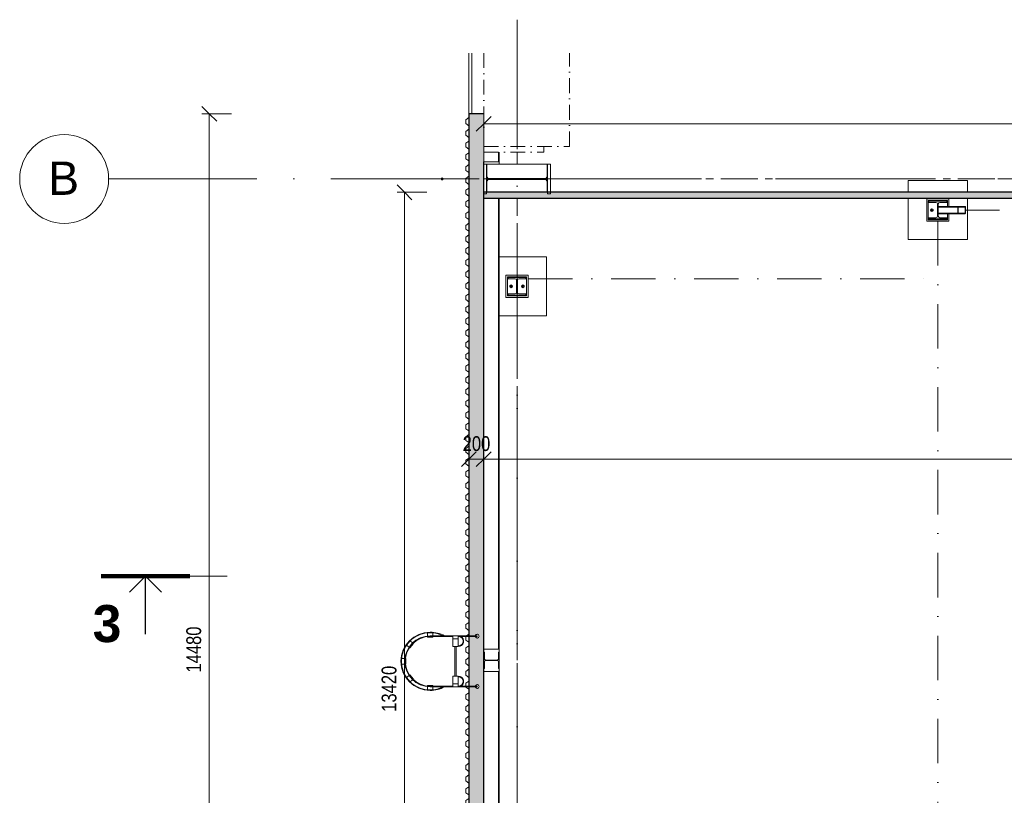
# Model space of a CAD drawing. Header units: millimetres. Extents: x -2033 to 156832, y -23587 to 25008.
# Tile 2 of 71: x -2033 to 11257, y 12426 to 22901. Entities that reach past the tile are written whole.
import ezdxf

# ---------------------------------------------------------------- set-up
doc = ezdxf.new("R2010")
doc.units = ezdxf.units.MM
for name, pattern in [('A_CARA_13_Čerchovaná', [360, 200, -80, 0, -80]), ('IMPORT-B_CARA_14', [1120, 600, -260, 0, -260]), ('IMPORT-HP_01_CER_B', [800, 500, -100, 100, -100]), ('Čerchovaná 20mm', [3000, 2000, -500, 0, -500]), ('Čerchovaná řez', [1100, 700, -200, 0, -200])]:
    doc.linetypes.add(name, pattern=pattern)
for name, color, linetype, lineweight in [('CA_DVERE', 7, 'Continuous', 13), ('CA_DVERE25', 7, 'Continuous', 9), ('CA_IMPORTY18', 8, 'Continuous', 9), ('CA_KOTY', 3, 'Continuous', 9), ('CA_KOTY-100', 3, 'Continuous', 9), ('CA_OSY', 5, 'Continuous', 9), ('CA_PODLAHA25', 7, 'Continuous', 13), ('CA_POHHRA18', 9, 'Continuous', 9), ('CA_POHHRA25', 7, 'Continuous', 13), ('CA_REZY', 1, 'Continuous', 25), ('CA_REZYZNACKY', 1, 'Continuous', 9), ('CA_SRAFY', 9, 'Continuous', 25), ('CA_TEXT35', 62, 'Continuous', 9), ('CA_ZARIZPRED', 8, 'Continuous', 13)]:
    doc.layers.add(name, color=color, linetype=linetype, lineweight=lineweight)
doc.styles.add('Arial', font='arial.ttf', dxfattribs={"height": 10})
doc.styles.add('Arial_2', font='arial.ttf', dxfattribs={"height": 450})
doc.styles.add('Arial_3', font='arial.ttf', dxfattribs={"width": 0.8, "height": 200})
doc.styles.add('Arial_B', font='arialbd.ttf', dxfattribs={"height": 500})
doc.dimstyles.new('HP_Přímá_-_2_mm_Ariel_1-100_1', dxfattribs={"dimscale": 304.8, "dimtxt": 204.05188, "dimasz": 0.656168, "dimexe": 0.328084, "dimexo": 0.0625, "dimgap": 0.164042, "dimtad": 1, "dimdec": 0, "dimzin": 0, "dimdsep": 46, "dimtxsty": 'Arial_3', "dimblk1": 'OBLIQUE', "dimblk2": 'OBLIQUE', "dimsah": 1, "dimcen": 0.09, "dimazin": 0, "dimtfac": 1, "dimtdec": 4, "dimtix": 1, "dimtmove": 0, "dimatfit": 3, "dimfxl": 0.984252, "dimfxlon": 1, "dimtvp": 1, "dimtolj": 1, "dimtzin": 0, "dimarcsym": 2})

# ---------------------------------------------------------------- blocks, each defined once
blk = doc.blocks.new('Doors_Industrial_Efaflex_High-speed-spiral-door-SST-S-Classic-238R14_A12rfa - Installation Round-1797105-PŮDORYS 1_NP _ vestavek V1')
at = {"layer": 'CA_DVERE'}
for p, q in [((3020, 300), (3150, 300)), ((3150, 100), (3150, 300)), ((3150, 100), (3020, 100))]:
    blk.add_line(p, q, dxfattribs=at)
at = {"layer": 'CA_DVERE25'}
blk.add_line((1681, -100), (2500, -100), dxfattribs=at)
at = {"layer": 'CA_ZARIZPRED', "linetype": 'A_CARA_13_Čerchovaná', "lineweight": 9}
for p, q in [((2940, 1260), (1681, 1260)), ((2940, 100), (2940, 1260)), ((3020, 910), (2940, 910)), ((3020, 100), (3020, 910)), ((1681, 100), (2940, 100)), ((2940, 100), (3020, 100))]:
    blk.add_line(p, q, dxfattribs=at)
blk = doc.blocks.new('Žebřík s ochrannou klecí - Standardní-1797128-PŮDORYS 1_NP _ vestavek V1')
at = {"layer": 'CA_ZARIZPRED'}
for p, q in [((-219, 955), (-277, 907)), ((-219, 955), (-190, 920)), ((-92, 958), (-92, 958)), ((-37, 977), (-37, 1021)), ((38, 1021), (-37, 1021)), ((38, 971), (-37, 971)), ((-37, 971), (-37, 963)), ((-37, 963), (38, 963)), ((38, 1021), (38, 977)), ((38, 963), (38, 971)), ((92, 958), (92, 958)), ((190, 920), (219, 955)), ((277, 907), (219, 955)), ((-248, 873), (-277, 907)), ((-187, 917), (-245, 868)), ((-245, 868), (-240, 862)), ((-240, 862), (-182, 911)), ((-182, 911), (-187, 917)), ((187, 917), (182, 911)), ((182, 911), (240, 862)), ((245, 868), (187, 917)), ((240, 862), (245, 868)), ((277, 907), (248, 873)), ((-386, 673), (-341, 673)), ((-386, 673), (-386, 598)), ((-328, 673), (-336, 673)), ((-336, 673), (-336, 598)), ((-328, 598), (-328, 673)), ((336, 673), (326, 673)), ((326, 673), (326, 598)), ((336, 598), (336, 673)), ((341, 673), (386, 673)), ((386, 598), (386, 673)), ((-344, 598), (-386, 598)), ((-344, 635), (-344, 0)), ((-336, 330), (-336, 635)), ((-336, 598), (-328, 598)), ((326, 598), (336, 598)), ((336, 635), (336, 330)), ((344, 0), (344, 635)), ((386, 598), (344, 598)), ((-302, 330), (-336, 330)), ((-302, 255), (-302, 330)), ((-302, 330), (-200, 330)), ((-200, 330), (-200, 255)), ((200, 303), (-200, 303)), ((-200, 283), (200, 283)), ((200, 330), (302, 330)), ((200, 330), (200, 255)), ((336, 330), (302, 330)), ((302, 330), (302, 255)), ((-336, 0), (-336, 255)), ((-336, 255), (-302, 255)), ((-200, 255), (-302, 255)), ((302, 255), (200, 255)), ((302, 255), (336, 255)), ((336, 255), (336, 0)), ((-336, 0), (-344, 0)), ((336, 0), (344, 0))]:
    blk.add_line(p, q, dxfattribs=at)
for centre, radius, start, end in [((0, 635), 394, 360, 180), ((0, 635), 344, 0, 180), ((0, 635), 336, 0, 180), ((0, 635), 386, 95.5942, 124.4106), ((0, 635), 386, 55.5942, 84.4058), ((0, 635), 386, 135.599, 174.4058), ((0, 635), 386, 5.5942, 44.4058), ((0, 635), 394, 180, 209.1783), ((0, 635), 386, 185.5932, 206.627), ((0, 635), 394, 330.8217, 0), ((0, 635), 386, 333.373, 354.4068), ((-272, 255), 72, 206.0868, 360), ((-272, 255), 64, 180, 0), ((272, 255), 72, 180, 333.9132), ((272, 255), 64, 180, 360), ((-340, 0), 25.4, 99.1321, 270), ((-340, 0), 25.4, 160.8271, 165), ((-340, 0), 25.4, 175.5223, 180), ((-340, 0), 25.4, 146.15, 152.9213), ((-340, 0), 25.4, 131.4854, 135), ((-340, 0), 25.4, 116.8297, 123.6126), ((-340, 0), 25.4, 102.1779, 108.9464), ((-340, 0), 25.4, 270, 81.0107), ((-340, 0), 25.4, 71.1059, 77.8904), ((-340, 0), 25.4, 56.4369, 63.2327), ((-340, 0), 25.4, 45, 48.571), ((-340, 0), 25.4, 27.1206, 33.9004), ((-340, 0), 25.4, 15, 19.2173), ((-340, 0), 25.4, 0, 4.5161), ((340, 0), 25.4, 98.9893, 270), ((340, 0), 25.4, 160.7827, 165), ((340, 0), 25.4, 175.4839, 180), ((340, 0), 25.4, 146.0996, 152.8794), ((340, 0), 25.4, 131.429, 135), ((340, 0), 25.4, 116.7673, 123.5631), ((340, 0), 25.4, 102.1096, 108.8941), ((340, 0), 25.4, 270, 80.8679), ((340, 0), 25.4, 71.0536, 77.8221), ((340, 0), 25.4, 56.3874, 63.1703), ((340, 0), 25.4, 45, 48.5146), ((340, 0), 25.4, 27.0787, 33.85), ((340, 0), 25.4, 15, 19.1729), ((340, 0), 25.4, 0, 4.4777), ((-340, 0), 25.4, 190.2451, 195), ((-340, 0), 25.4, 205.0139, 210), ((-340, 0), 25.4, 219.8676, 225), ((-340, 0), 25.4, 234.9075, 240), ((-340, 0), 25.4, 300, 305.1067), ((-340, 0), 25.4, 315, 320.1527), ((-340, 0), 25.4, 330, 335.0125), ((-340, 0), 25.4, 345, 349.7872), ((340, 0), 25.4, 190.2128, 195), ((340, 0), 25.4, 204.9875, 210), ((340, 0), 25.4, 219.8473, 225), ((340, 0), 25.4, 234.8933, 240), ((340, 0), 25.4, 300, 305.0925), ((340, 0), 25.4, 315, 320.1324), ((340, 0), 25.4, 330, 334.9861), ((340, 0), 25.4, 345, 349.7549)]:
    blk.add_arc(centre, radius, start, end, dxfattribs=at)
blk = doc.blocks.new('ocelová kce final - 11542_003_OK-HALA_TaO-2_ET_AciS_2025-05-29_upr_dwg-2597525-PŮDORYS 1_NP _ vestavek V1')
at = {"layer": 'CA_IMPORTY18', "color": 57, "linetype": 'IMPORT-HP_01_CER_B'}
for p, q in [((4680, 20950), (4680, 21110)), ((3680, 20750), (4030, 20750)), ((4230, 20750), (23689, 20750)), ((4680, 20742), (4680, 20757)), ((4680, 19450), (4680, 20490)), ((4680, 10250), (4680, 19150))]:
    blk.add_line(p, q, dxfattribs=at)
at = {"layer": 'CA_IMPORTY18', "color": 57}
for p, q in [((4271, 20950), (5089, 20950)), ((4271, 20777), (4271, 20950)), ((5089, 20950), (5089, 20777)), ((3662, 20744), (3662, 20756)), ((3678, 20756), (3678, 20744)), ((4291, 20757), (4271, 20777)), ((4271, 20722), (4291, 20742)), ((5069, 20757), (4291, 20757)), ((4291, 20742), (5069, 20742)), ((5089, 20777), (5069, 20757)), ((5069, 20742), (5089, 20722)), ((4271, 20570), (4271, 20722)), ((5089, 20722), (5089, 20570)), ((9960, 20490), (9960, 19930)), ((10210, 20480), (10510, 20480)), ((10210, 20180), (10210, 20480)), ((10510, 20480), (10510, 20380)), ((10230, 20460), (10490, 20460)), ((10230, 20200), (10230, 20460)), ((10265, 20339), (10280, 20347)), ((10265, 20321), (10265, 20339)), ((10280, 20347), (10295, 20339)), ((10295, 20339), (10295, 20321)), ((10365, 20370), (10365, 20290)), ((10630, 20370), (10365, 20370)), ((10640, 20380), (10375, 20380)), ((10640, 20380), (10375, 20380)), ((10490, 20460), (10490, 20380)), ((10728, 20370), (10630, 20370)), ((10635, 20370), (10630, 20370)), ((10723, 20375), (10631, 20375)), ((10640, 20375), (10631, 20375)), ((10640, 20380), (10723, 20380)), ((10733, 20370), (10728, 20370)), ((10280, 20313), (10265, 20321)), ((10295, 20321), (10280, 20313)), ((10630, 20290), (10365, 20290)), ((10375, 20280), (10640, 20280)), ((10640, 20280), (10375, 20280)), ((10490, 20280), (10490, 20200)), ((10510, 20280), (10510, 20180)), ((10728, 20290), (10630, 20290)), ((10635, 20290), (10630, 20290)), ((10631, 20285), (10640, 20285)), ((10723, 20285), (10631, 20285)), ((10723, 20280), (10640, 20280)), ((10733, 20290), (10728, 20290)), ((10510, 20180), (10210, 20180)), ((10490, 20200), (10230, 20200)), ((4530, 19450), (4830, 19450)), ((4530, 19150), (4530, 19450)), ((4550, 19430), (4810, 19430)), ((4550, 19170), (4550, 19430)), ((4810, 19430), (4810, 19170)), ((4830, 19450), (4830, 19150)), ((4585, 19309), (4600, 19317)), ((4585, 19291), (4585, 19309)), ((4600, 19283), (4585, 19291)), ((4600, 19317), (4615, 19309)), ((4615, 19291), (4600, 19283)), ((4615, 19309), (4615, 19291)), ((4745, 19309), (4760, 19317)), ((4745, 19291), (4745, 19309)), ((4760, 19283), (4745, 19291)), ((4760, 19317), (4775, 19309)), ((4775, 19291), (4760, 19283)), ((4775, 19309), (4775, 19291)), ((4830, 19150), (4530, 19150)), ((4810, 19170), (4550, 19170))]:
    blk.add_line(p, q, dxfattribs=at)
at = {"layer": 'CA_IMPORTY18', "color": 57, "linetype": 'IMPORT-B_CARA_14'}
for p, q in [((15672, 20330), (10728, 20330)), ((10360, 20180), (10360, 9100)), ((4830, 19400), (10360, 19400)), ((4680, 10250), (4680, 19150))]:
    blk.add_line(p, q, dxfattribs=at)
at = {"layer": 'CA_IMPORTY18', "color": 57, "flags": 128}
for points in [[(10760, 20570), (10760, 20730), (9960, 20730), (9960, 20570)], [(9960, 19930), (10760, 19930), (10760, 20490)], [(4430, 18900), (5080, 18900), (5080, 19700), (4430, 19700)]]:
    blk.add_lwpolyline(points, dxfattribs=at)
at = {"layer": 'CA_IMPORTY18', "color": 57}
for centre, radius, start, end in [((3670, 20756), 7.5, 0, 180), ((3670, 20744), 7.5, 180, 0), ((10280, 20330), 18.5, 0, 180), ((10280, 20330), 10, 0, 180), ((10280, 20330), 18.5, 180, 0), ((10280, 20330), 10, 180, 0), ((4600, 19300), 18.5, 0, 180), ((4600, 19300), 18.5, 180, 0), ((4600, 19300), 10, 0, 180), ((4600, 19300), 10, 180, 0), ((4760, 19300), 18.5, 0, 180), ((4760, 19300), 18.5, 180, 0), ((4760, 19300), 10, 0, 180), ((4760, 19300), 10, 180, 0)]:
    blk.add_arc(centre, radius, start, end, dxfattribs=at)
for centre, start_param, end_param in [((10375, 20370), 0, 1.570796), ((10375, 20290), 1.570796, 3.141593)]:
    blk.add_ellipse(centre, major_axis=(0, 10), ratio=0.965977, start_param=start_param, end_param=end_param, dxfattribs=at)
at = {"layer": 'CA_ZARIZPRED'}
for p, q in [((4270, 20950), (4230, 20950)), ((4230, 20950), (4230, 20550)), ((4270, 20757), (4270, 20950)), ((5130, 20950), (5090, 20950)), ((5090, 20950), (5090, 20757)), ((5130, 20550), (5130, 20950)), ((4270, 20757), (5090, 20757)), ((4270, 20550), (4270, 20742)), ((4270, 20742), (5090, 20742)), ((5090, 20742), (5090, 20550)), ((4230, 20550), (4270, 20550)), ((5090, 20550), (5130, 20550)), ((10240, 20433), (10240, 20450)), ((10480, 20450), (10240, 20450)), ((10334, 20433), (10240, 20433)), ((10355, 20248), (10355, 20412)), ((10365, 20248), (10365, 20412)), ((10386, 20433), (10480, 20433)), ((10480, 20433), (10480, 20450)), ((10630, 20290), (10630, 20370)), ((10635, 20370), (10635, 20290)), ((10723, 20380), (10640, 20380)), ((10723, 20375), (10640, 20375)), ((10728, 20290), (10728, 20370)), ((10733, 20370), (10733, 20290)), ((10240, 20210), (10240, 20227)), ((10240, 20227), (10334, 20227)), ((10480, 20210), (10240, 20210)), ((10480, 20227), (10386, 20227)), ((10480, 20210), (10480, 20227)), ((10640, 20285), (10723, 20285)), ((10723, 20280), (10640, 20280)), ((4560, 19403), (4560, 19420)), ((4800, 19420), (4560, 19420)), ((4654, 19403), (4560, 19403)), ((4706, 19403), (4800, 19403)), ((4800, 19403), (4800, 19420)), ((4675, 19218), (4675, 19382)), ((4685, 19218), (4685, 19382)), ((4560, 19180), (4560, 19197)), ((4560, 19197), (4654, 19197)), ((4800, 19180), (4560, 19180)), ((4800, 19197), (4706, 19197)), ((4800, 19180), (4800, 19197)), ((4230, 14140), (4230, 14360)), ((4230, 14360), (4241, 14360)), ((4241, 14360), (4241, 14271)), ((4429, 14271), (4429, 14360)), ((4429, 14360), (4440, 14360)), ((4440, 14140), (4440, 14360)), ((4241, 14228), (4241, 14140)), ((4259, 14253), (4411, 14253)), ((4411, 14246), (4259, 14246)), ((4429, 14140), (4429, 14228)), ((4241, 14140), (4230, 14140)), ((4440, 14140), (4429, 14140))]:
    blk.add_line(p, q, dxfattribs=at)
for centre, radius, start, end in [((10334, 20412), 21, 0, 90), ((10386, 20412), 21, 90, 180), ((10334, 20248), 21, 270, 0), ((10386, 20248), 21, 180, 270), ((4654, 19382), 21, 0, 90), ((4706, 19382), 21, 90, 180), ((4654, 19218), 21, 270, 0), ((4706, 19218), 21, 180, 270), ((4259, 14271), 18, 180, 270), ((4259, 14228), 18, 90, 180), ((4411, 14271), 18, 270, 0), ((4411, 14228), 18, 0, 90)]:
    blk.add_arc(centre, radius, start, end, dxfattribs=at)
for points, knots in [([(10630, 20370), (10630, 20371), (10630, 20374), (10633, 20377), (10635, 20379), (10636, 20379), (10637, 20380), (10639, 20380), (10640, 20380)], [0, 0, 0, 0, 0.285714, 0.571429, 0.678571, 0.732143, 0.785714, 1, 1, 1, 1]), ([(10640, 20375), (10639, 20375), (10639, 20375), (10638, 20375), (10637, 20374), (10636, 20373), (10635, 20371), (10635, 20370), (10635, 20370)], [0, 0, 0, 0, 0.142857, 0.285714, 0.428571, 0.571429, 0.857143, 1, 1, 1, 1]), ([(10723, 20380), (10723, 20380), (10725, 20380), (10727, 20379), (10729, 20378), (10731, 20376), (10733, 20373), (10733, 20371), (10733, 20370)], [0, 0, 0, 0, 0.142857, 0.285714, 0.428571, 0.571429, 0.857143, 1, 1, 1, 1]), ([(10728, 20370), (10728, 20371), (10728, 20372), (10726, 20374), (10725, 20374), (10725, 20375), (10724, 20375), (10723, 20375), (10723, 20375)], [0, 0, 0, 0, 0.285714, 0.571429, 0.678571, 0.732143, 0.785714, 1, 1, 1, 1]), ([(10640, 20280), (10639, 20280), (10638, 20280), (10635, 20281), (10633, 20282), (10631, 20284), (10630, 20287), (10630, 20289), (10630, 20290)], [0, 0, 0, 0, 0.142857, 0.285714, 0.428571, 0.571429, 0.857143, 1, 1, 1, 1]), ([(10640, 20285), (10639, 20285), (10639, 20285), (10638, 20285), (10637, 20286), (10636, 20286), (10635, 20288), (10635, 20289), (10635, 20290)], [-1, -1, -1, -1, -0.785714, -0.732143, -0.678571, -0.571429, -0.285714, 0, 0, 0, 0]), ([(10723, 20285), (10723, 20285), (10724, 20285), (10725, 20285), (10726, 20286), (10727, 20287), (10728, 20289), (10728, 20290), (10728, 20290)], [0, 0, 0, 0, 0.142857, 0.285714, 0.428571, 0.571429, 0.857143, 1, 1, 1, 1]), ([(10733, 20290), (10733, 20289), (10732, 20286), (10730, 20283), (10728, 20281), (10727, 20281), (10725, 20280), (10724, 20280), (10723, 20280)], [0, 0, 0, 0, 0.285714, 0.571429, 0.678571, 0.732143, 0.785714, 1, 1, 1, 1])]:
    blk.add_open_spline(points, degree=3, knots=knots, dxfattribs=at)
at = {"layer": 'CA_IMPORTY18', "color": 7, "linetype": 'IMPORT-HP_01_CER_B', "insert": (3676, 20753), "char_height": 10, "width": 11.14, "attachment_point": 1, "rotation": 270, "line_spacing_factor": 0.941778, "style": 'Arial'}
blk.add_mtext('\\fArial|b0|i0|c238|p34|;B', dxfattribs=at)
blk = doc.blocks.new('ocelová kce final - ocelová kce final-2597615-PŮDORYS 1_NP _ vestavek V1')
blk.add_blockref('ocelová kce final - 11542_003_OK-HALA_TaO-2_ET_AciS_2025-05-29_upr_dwg-2597525-PŮDORYS 1_NP _ vestavek V1', (0, 0))
blk = doc.blocks.new('Opakovaný detail - 40-518357-PŮDORYS 1_NP _ vestavek V1')
at = {"layer": 'CA_POHHRA18'}
for p, q in [((-14167, 250), (-14141, 250)), ((-14141, 250), (-14112, 211)), ((-14112, 211), (-14061, 211)), ((-14061, 211), (-14032, 250)), ((-14032, 250), (-14007, 250)), ((-14008, 250), (-13983, 250)), ((-13983, 250), (-13954, 211)), ((-13954, 211), (-13903, 211)), ((-13903, 211), (-13874, 250)), ((-13874, 250), (-13848, 250)), ((-13850, 250), (-13824, 250)), ((-13824, 250), (-13795, 211)), ((-13795, 211), (-13744, 211)), ((-13744, 211), (-13715, 250)), ((-13715, 250), (-13690, 250)), ((-13691, 250), (-13666, 250)), ((-13666, 250), (-13637, 211)), ((-13637, 211), (-13586, 211)), ((-13586, 211), (-13557, 250)), ((-13557, 250), (-13531, 250)), ((-13533, 250), (-13507, 250)), ((-13507, 250), (-13478, 211)), ((-13478, 211), (-13427, 211)), ((-13427, 211), (-13398, 250)), ((-13398, 250), (-13373, 250)), ((-13374, 250), (-13348, 250)), ((-13348, 250), (-13319, 211)), ((-13319, 211), (-13268, 211)), ((-13268, 211), (-13239, 250)), ((-13239, 250), (-13214, 250)), ((-13215, 250), (-13190, 250)), ((-13190, 250), (-13161, 211)), ((-13161, 211), (-13110, 211)), ((-13110, 211), (-13081, 250)), ((-13081, 250), (-13055, 250)), ((-13057, 250), (-13031, 250)), ((-13031, 250), (-13002, 211)), ((-13002, 211), (-12951, 211)), ((-12951, 211), (-12922, 250)), ((-12922, 250), (-12897, 250)), ((-12898, 250), (-12873, 250)), ((-12873, 250), (-12844, 211)), ((-12844, 211), (-12793, 211)), ((-12793, 211), (-12764, 250)), ((-12764, 250), (-12738, 250)), ((-12740, 250), (-12714, 250)), ((-12714, 250), (-12685, 211)), ((-12685, 211), (-12634, 211)), ((-12634, 211), (-12605, 250)), ((-12605, 250), (-12580, 250)), ((-12581, 250), (-12556, 250)), ((-12556, 250), (-12527, 211)), ((-12527, 211), (-12476, 211)), ((-12476, 211), (-12447, 250)), ((-12447, 250), (-12421, 250)), ((-12423, 250), (-12397, 250)), ((-12397, 250), (-12368, 211)), ((-12368, 211), (-12317, 211)), ((-12317, 211), (-12288, 250)), ((-12288, 250), (-12263, 250)), ((-12264, 250), (-12239, 250)), ((-12239, 250), (-12210, 211)), ((-12210, 211), (-12159, 211)), ((-12159, 211), (-12130, 250)), ((-12130, 250), (-12104, 250)), ((-12106, 250), (-12080, 250)), ((-12080, 250), (-12051, 211)), ((-12051, 211), (-12000, 211)), ((-12000, 211), (-11971, 250)), ((-11971, 250), (-11946, 250)), ((-11947, 250), (-11922, 250)), ((-11922, 250), (-11893, 211)), ((-11893, 211), (-11842, 211)), ((-11842, 211), (-11813, 250)), ((-11813, 250), (-11787, 250)), ((-11789, 250), (-11763, 250)), ((-11763, 250), (-11734, 211)), ((-11734, 211), (-11683, 211)), ((-11683, 211), (-11654, 250)), ((-11654, 250), (-11629, 250)), ((-11630, 250), (-11605, 250)), ((-11605, 250), (-11576, 211)), ((-11576, 211), (-11525, 211)), ((-11525, 211), (-11496, 250)), ((-11496, 250), (-11470, 250)), ((-11471, 250), (-11446, 250)), ((-11446, 250), (-11417, 211)), ((-11417, 211), (-11366, 211)), ((-11366, 211), (-11337, 250)), ((-11337, 250), (-11311, 250)), ((-11313, 250), (-11287, 250)), ((-11287, 250), (-11258, 211)), ((-11258, 211), (-11207, 211)), ((-11207, 211), (-11178, 250)), ((-11178, 250), (-11153, 250)), ((-11154, 250), (-11129, 250)), ((-11129, 250), (-11100, 211)), ((-11100, 211), (-11049, 211)), ((-11049, 211), (-11020, 250)), ((-11020, 250), (-10994, 250)), ((-10996, 250), (-10970, 250)), ((-10970, 250), (-10941, 211)), ((-10941, 211), (-10890, 211)), ((-10890, 211), (-10861, 250)), ((-10861, 250), (-10836, 250)), ((-10837, 250), (-10812, 250)), ((-10812, 250), (-10783, 211)), ((-10783, 211), (-10732, 211)), ((-10732, 211), (-10703, 250)), ((-10703, 250), (-10677, 250)), ((-10679, 250), (-10653, 250)), ((-10653, 250), (-10624, 211)), ((-10624, 211), (-10573, 211)), ((-10573, 211), (-10544, 250)), ((-10544, 250), (-10519, 250)), ((-10520, 250), (-10495, 250)), ((-10495, 250), (-10466, 211)), ((-10466, 211), (-10415, 211)), ((-10415, 211), (-10386, 250)), ((-10386, 250), (-10360, 250)), ((-10362, 250), (-10336, 250)), ((-10336, 250), (-10307, 211)), ((-10307, 211), (-10256, 211)), ((-10256, 211), (-10227, 250)), ((-10227, 250), (-10202, 250)), ((-10203, 250), (-10178, 250)), ((-10178, 250), (-10149, 211)), ((-10149, 211), (-10098, 211)), ((-10098, 211), (-10069, 250)), ((-10069, 250), (-10043, 250)), ((-10045, 250), (-10019, 250)), ((-10019, 250), (-9990, 211)), ((-9990, 211), (-9939, 211)), ((-9939, 211), (-9910, 250)), ((-9910, 250), (-9885, 250)), ((-9886, 250), (-9861, 250)), ((-9861, 250), (-9832, 211)), ((-9832, 211), (-9781, 211)), ((-9781, 211), (-9752, 250)), ((-9752, 250), (-9726, 250)), ((-9727, 250), (-9702, 250)), ((-9702, 250), (-9673, 211)), ((-9673, 211), (-9622, 211)), ((-9622, 211), (-9593, 250)), ((-9593, 250), (-9567, 250)), ((-9569, 250), (-9543, 250)), ((-9543, 250), (-9514, 211)), ((-9514, 211), (-9463, 211)), ((-9463, 211), (-9434, 250)), ((-9434, 250), (-9409, 250)), ((-9410, 250), (-9385, 250)), ((-9385, 250), (-9356, 211)), ((-9356, 211), (-9305, 211)), ((-9305, 211), (-9276, 250)), ((-9276, 250), (-9250, 250)), ((-9252, 250), (-9226, 250)), ((-9226, 250), (-9197, 211)), ((-9197, 211), (-9146, 211)), ((-9146, 211), (-9117, 250)), ((-9117, 250), (-9092, 250)), ((-9093, 250), (-9068, 250)), ((-9068, 250), (-9039, 211)), ((-9039, 211), (-8988, 211)), ((-8988, 211), (-8959, 250)), ((-8959, 250), (-8933, 250)), ((-8935, 250), (-8909, 250)), ((-8909, 250), (-8880, 211)), ((-8880, 211), (-8829, 211)), ((-8829, 211), (-8800, 250)), ((-8800, 250), (-8775, 250)), ((-8776, 250), (-8751, 250)), ((-8751, 250), (-8722, 211)), ((-8722, 211), (-8671, 211)), ((-8671, 211), (-8642, 250)), ((-8642, 250), (-8616, 250)), ((-8618, 250), (-8592, 250)), ((-8592, 250), (-8563, 211)), ((-8563, 211), (-8512, 211)), ((-8512, 211), (-8483, 250)), ((-8483, 250), (-8458, 250)), ((-8459, 250), (-8434, 250)), ((-8434, 250), (-8405, 211)), ((-8405, 211), (-8354, 211)), ((-8354, 211), (-8325, 250)), ((-8325, 250), (-8299, 250)), ((-8301, 250), (-8275, 250)), ((-8275, 250), (-8246, 211)), ((-8246, 211), (-8195, 211)), ((-8195, 211), (-8166, 250)), ((-8166, 250), (-8141, 250)), ((-8142, 250), (-8117, 250)), ((-8117, 250), (-8088, 211)), ((-8088, 211), (-8037, 211)), ((-8037, 211), (-8008, 250)), ((-8008, 250), (-7982, 250)), ((-7984, 250), (-7958, 250)), ((-7958, 250), (-7929, 211)), ((-7929, 211), (-7878, 211)), ((-7878, 211), (-7849, 250)), ((-7849, 250), (-7824, 250)), ((-7825, 250), (-7799, 250)), ((-7799, 250), (-7770, 211)), ((-7770, 211), (-7719, 211)), ((-7719, 211), (-7690, 250)), ((-7690, 250), (-7665, 250)), ((-7666, 250), (-7641, 250)), ((-7641, 250), (-7612, 211)), ((-7612, 211), (-7561, 211)), ((-7561, 211), (-7532, 250)), ((-7532, 250), (-7506, 250)), ((-7508, 250), (-7482, 250)), ((-7482, 250), (-7453, 211)), ((-7453, 211), (-7402, 211)), ((-7402, 211), (-7373, 250)), ((-7373, 250), (-7348, 250)), ((-7349, 250), (-7324, 250)), ((-7324, 250), (-7295, 211)), ((-7295, 211), (-7244, 211)), ((-7244, 211), (-7215, 250)), ((-7215, 250), (-7189, 250)), ((-7191, 250), (-7165, 250)), ((-7165, 250), (-7136, 211)), ((-7136, 211), (-7085, 211)), ((-7085, 211), (-7056, 250)), ((-7056, 250), (-7031, 250)), ((-7032, 250), (-7007, 250)), ((-7007, 250), (-6978, 211)), ((-6978, 211), (-6927, 211)), ((-6927, 211), (-6898, 250)), ((-6898, 250), (-6872, 250)), ((-6874, 250), (-6848, 250)), ((-6848, 250), (-6819, 211)), ((-6819, 211), (-6768, 211)), ((-6768, 211), (-6739, 250)), ((-6739, 250), (-6714, 250)), ((-6715, 250), (-6690, 250)), ((-6690, 250), (-6661, 211)), ((-6661, 211), (-6610, 211)), ((-6610, 211), (-6581, 250)), ((-6581, 250), (-6555, 250)), ((-6557, 250), (-6531, 250)), ((-6531, 250), (-6502, 211)), ((-6502, 211), (-6451, 211)), ((-6451, 211), (-6422, 250)), ((-6422, 250), (-6397, 250)), ((-6398, 250), (-6373, 250)), ((-6373, 250), (-6344, 211)), ((-6344, 211), (-6293, 211)), ((-6293, 211), (-6264, 250)), ((-6264, 250), (-6238, 250)), ((-6240, 250), (-6214, 250)), ((-6214, 250), (-6185, 211)), ((-6185, 211), (-6134, 211)), ((-6134, 211), (-6105, 250)), ((-6105, 250), (-6080, 250)), ((-6081, 250), (-6056, 250)), ((-6056, 250), (-6027, 211)), ((-6027, 211), (-5976, 211)), ((-5976, 211), (-5947, 250)), ((-5947, 250), (-5921, 250)), ((-5922, 250), (-5897, 250)), ((-5897, 250), (-5868, 211)), ((-5868, 211), (-5817, 211)), ((-5817, 211), (-5788, 250)), ((-5788, 250), (-5762, 250)), ((-5764, 250), (-5738, 250)), ((-5738, 250), (-5709, 211)), ((-5709, 211), (-5658, 211)), ((-5658, 211), (-5629, 250)), ((-5629, 250), (-5604, 250)), ((-5605, 250), (-5580, 250)), ((-5580, 250), (-5551, 211)), ((-5551, 211), (-5500, 211)), ((-5500, 211), (-5471, 250)), ((-5471, 250), (-5445, 250)), ((-5447, 250), (-5421, 250)), ((-5421, 250), (-5392, 211)), ((-5392, 211), (-5341, 211)), ((-5341, 211), (-5312, 250)), ((-5312, 250), (-5287, 250)), ((-5288, 250), (-5263, 250)), ((-5263, 250), (-5234, 211)), ((-5234, 211), (-5183, 211)), ((-5183, 211), (-5154, 250)), ((-5154, 250), (-5128, 250)), ((-5130, 250), (-5104, 250)), ((-5104, 250), (-5075, 211)), ((-5075, 211), (-5024, 211)), ((-5024, 211), (-4995, 250)), ((-4995, 250), (-4970, 250)), ((-4971, 250), (-4946, 250)), ((-4946, 250), (-4917, 211)), ((-4917, 211), (-4866, 211)), ((-4866, 211), (-4837, 250)), ((-4837, 250), (-4811, 250)), ((-4813, 250), (-4787, 250)), ((-4787, 250), (-4758, 211)), ((-4758, 211), (-4707, 211)), ((-4707, 211), (-4678, 250)), ((-4678, 250), (-4653, 250)), ((-4654, 250), (-4629, 250)), ((-4629, 250), (-4600, 211)), ((-4600, 211), (-4549, 211)), ((-4549, 211), (-4520, 250)), ((-4520, 250), (-4494, 250)), ((-4496, 250), (-4470, 250)), ((-4470, 250), (-4441, 211)), ((-4441, 211), (-4390, 211)), ((-4390, 211), (-4361, 250)), ((-4361, 250), (-4336, 250)), ((-4337, 250), (-4312, 250)), ((-4312, 250), (-4283, 211)), ((-4283, 211), (-4232, 211)), ((-4232, 211), (-4203, 250)), ((-4203, 250), (-4177, 250)), ((-4179, 250), (-4153, 250)), ((-4153, 250), (-4124, 211)), ((-4124, 211), (-4073, 211)), ((-4073, 211), (-4044, 250)), ((-4044, 250), (-4019, 250)), ((-4020, 250), (-3994, 250)), ((-3994, 250), (-3965, 211)), ((-3965, 211), (-3914, 211)), ((-3914, 211), (-3885, 250)), ((-3885, 250), (-3860, 250)), ((-3861, 250), (-3836, 250)), ((-3836, 250), (-3807, 211)), ((-3807, 211), (-3756, 211)), ((-3756, 211), (-3727, 250)), ((-3727, 250), (-3701, 250)), ((-3703, 250), (-3677, 250)), ((-3677, 250), (-3648, 211)), ((-3648, 211), (-3597, 211)), ((-3597, 211), (-3568, 250)), ((-3568, 250), (-3543, 250)), ((-3544, 250), (-3519, 250)), ((-3519, 250), (-3490, 211)), ((-3490, 211), (-3439, 211)), ((-3439, 211), (-3410, 250)), ((-3410, 250), (-3384, 250)), ((-3386, 250), (-3360, 250)), ((-3360, 250), (-3331, 211)), ((-3331, 211), (-3280, 211)), ((-3280, 211), (-3251, 250)), ((-3251, 250), (-3226, 250)), ((-3227, 250), (-3202, 250)), ((-3202, 250), (-3173, 211)), ((-3173, 211), (-3122, 211)), ((-3122, 211), (-3093, 250)), ((-3093, 250), (-3067, 250)), ((-3069, 250), (-3043, 250)), ((-3043, 250), (-3014, 211)), ((-3014, 211), (-2963, 211)), ((-2963, 211), (-2934, 250)), ((-2934, 250), (-2909, 250)), ((-2910, 250), (-2885, 250)), ((-2885, 250), (-2856, 211)), ((-2856, 211), (-2805, 211)), ((-2805, 211), (-2776, 250)), ((-2776, 250), (-2750, 250)), ((-2752, 250), (-2726, 250)), ((-2726, 250), (-2697, 211)), ((-2697, 211), (-2646, 211)), ((-2646, 211), (-2617, 250)), ((-2617, 250), (-2592, 250)), ((-2593, 250), (-2568, 250)), ((-2568, 250), (-2539, 211)), ((-2539, 211), (-2488, 211)), ((-2488, 211), (-2459, 250)), ((-2459, 250), (-2433, 250)), ((-2435, 250), (-2409, 250)), ((-2409, 250), (-2380, 211)), ((-2380, 211), (-2329, 211)), ((-2329, 211), (-2300, 250)), ((-2300, 250), (-2275, 250)), ((-2276, 250), (-2250, 250)), ((-2250, 250), (-2221, 211)), ((-2221, 211), (-2170, 211)), ((-2170, 211), (-2141, 250)), ((-2141, 250), (-2116, 250)), ((-2117, 250), (-2092, 250)), ((-2092, 250), (-2063, 211)), ((-2063, 211), (-2012, 211)), ((-2012, 211), (-1983, 250)), ((-1983, 250), (-1957, 250)), ((-1959, 250), (-1933, 250)), ((-1933, 250), (-1904, 211)), ((-1904, 211), (-1853, 211)), ((-1853, 211), (-1824, 250)), ((-1824, 250), (-1799, 250)), ((-1800, 250), (-1775, 250)), ((-1775, 250), (-1746, 211)), ((-1746, 211), (-1695, 211)), ((-1695, 211), (-1666, 250)), ((-1666, 250), (-1640, 250)), ((-1642, 250), (-1616, 250)), ((-1616, 250), (-1587, 211)), ((-1587, 211), (-1536, 211)), ((-1536, 211), (-1507, 250)), ((-1507, 250), (-1482, 250)), ((-1483, 250), (-1458, 250)), ((-1458, 250), (-1429, 211)), ((-1429, 211), (-1378, 211)), ((-1378, 211), (-1349, 250)), ((-1349, 250), (-1323, 250)), ((-1325, 250), (-1299, 250)), ((-1299, 250), (-1270, 211)), ((-1270, 211), (-1219, 211)), ((-1219, 211), (-1190, 250)), ((-1190, 250), (-1165, 250)), ((-1166, 250), (-1141, 250)), ((-1141, 250), (-1112, 211)), ((-1112, 211), (-1061, 211)), ((-1061, 211), (-1032, 250)), ((-1032, 250), (-1006, 250)), ((-1008, 250), (-982, 250)), ((-982, 250), (-953, 211)), ((-953, 211), (-902, 211)), ((-902, 211), (-873, 250)), ((-873, 250), (-848, 250)), ((-849, 250), (-824, 250)), ((-824, 250), (-795, 211)), ((-795, 211), (-744, 211)), ((-744, 211), (-715, 250)), ((-715, 250), (-689, 250)), ((-691, 250), (-665, 250)), ((-665, 250), (-636, 211)), ((-636, 211), (-585, 211)), ((-585, 211), (-556, 250)), ((-556, 250), (-531, 250)), ((-532, 250), (-507, 250)), ((-507, 250), (-478, 211)), ((-478, 211), (-427, 211)), ((-427, 211), (-398, 250)), ((-398, 250), (-372, 250)), ((-373, 250), (-348, 250)), ((-348, 250), (-319, 211)), ((-319, 211), (-268, 211)), ((-268, 211), (-239, 250)), ((-239, 250), (-213, 250)), ((-215, 250), (-189, 250)), ((-189, 250), (-160, 211)), ((-160, 211), (-109, 211)), ((-109, 211), (-80, 250)), ((-80, 250), (-55, 250)), ((-56, 250), (-31, 250)), ((-31, 250), (-2, 211)), ((-2, 211), (49, 211)), ((49, 211), (78, 250)), ((78, 250), (104, 250)), ((102, 250), (128, 250)), ((128, 250), (157, 211)), ((157, 211), (208, 211)), ((208, 211), (237, 250)), ((237, 250), (262, 250))]:
    blk.add_line(p, q, dxfattribs=at)
blk = doc.blocks.new('Osnova - Bublina osnovy 12mm-4850-PŮDORYS 1_NP _ vestavek V1')
at = {"layer": 'CA_TEXT35'}
blk.add_circle((0, 0), 6, dxfattribs=at)
blk = doc.blocks.new('DIMBLOCK11-PŮDORYS 1_NP _ vestavek V1')
at = {"layer": 'CA_KOTY-100'}
for p, q in [((526, 21630), (426, 21730)), ((526, 21630), (426, 21630)), ((526, 21630), (526, 7150)), ((526, 21630), (626, 21530)), ((526, 21630), (826, 21630)), ((526, 7150), (426, 7250)), ((526, 7150), (426, 7150)), ((526, 7150), (626, 7050)), ((526, 7150), (826, 7150))]:
    blk.add_line(p, q, dxfattribs=at)
at = {"layer": 'CA_KOTY-100', "color": 0, "insert": (216, 14084), "char_height": 200, "width": 734.59, "attachment_point": 1, "rotation": 90, "line_spacing_factor": 0.941778, "style": 'Arial_3'}
blk.add_mtext('14480', dxfattribs=at)
blk = doc.blocks.new('_Oblique')
at = {"color": 0, "linetype": 'ByBlock', "lineweight": -2}
blk.add_line((-0.5, -0.5), (0.5, 0.5), dxfattribs=at)
blk = doc.blocks.new('Řez - HP_rez-422275-PŮDORYS 1_NP _ vestavek V1')
at = {"layer": 'CA_REZYZNACKY', "lineweight": 100}
blk.add_line((-12, 0), (0, 0), dxfattribs=at)
at = {"layer": 'CA_REZYZNACKY', "lineweight": 25}
for p, q in [((-6, 0), (-8.15, -2.15)), ((-6, 0), (-3.85, -2.15)), ((-6, -7.82), (-6, 0))]:
    blk.add_line(p, q, dxfattribs=at)
blk = doc.blocks.new('DIMBLOCK17-PŮDORYS 1_NP _ vestavek V1')
at = {"layer": 'CA_KOTY-100'}
for p, q in [((4030, 16966), (4030, 17266)), ((4230, 16966), (4230, 17266)), ((4030, 16966), (4130, 17066)), ((4230, 16966), (4330, 17066)), ((4030, 16966), (3930, 16866)), ((4030, 16966), (4230, 16966)), ((4030, 16966), (4030, 16866)), ((4230, 16966), (4130, 16866)), ((4230, 16966), (4230, 16866))]:
    blk.add_line(p, q, dxfattribs=at)
at = {"layer": 'CA_KOTY-100', "color": 0, "insert": (3946, 17276), "char_height": 200, "width": 440.75, "attachment_point": 1, "line_spacing_factor": 0.941778, "style": 'Arial_3'}
blk.add_mtext('200', dxfattribs=at)
blk = doc.blocks.new('DIMBLOCK18-PŮDORYS 1_NP _ vestavek V1')
at = {"layer": 'CA_KOTY-100'}
for p, q in [((4230, 16966), (4230, 17266)), ((21875, 16966), (21875, 17266)), ((4230, 16966), (4330, 17066)), ((21875, 16966), (21975, 17066)), ((4230, 16966), (4130, 16866)), ((4230, 16966), (21875, 16966)), ((4230, 16966), (4230, 16866)), ((21875, 16966), (21775, 16866)), ((21875, 16966), (21875, 16866))]:
    blk.add_line(p, q, dxfattribs=at)
at = {"layer": 'CA_KOTY-100', "color": 0, "insert": (12746, 17276), "char_height": 200, "width": 734.59, "attachment_point": 1, "line_spacing_factor": 0.941778, "style": 'Arial_3'}
blk.add_mtext('17645', dxfattribs=at)
blk = doc.blocks.new('DIMBLOCK20-PŮDORYS 1_NP _ vestavek V1')
at = {"layer": 'CA_KOTY-100'}
for p, q in [((4230, 21495), (4330, 21595)), ((4230, 21495), (4230, 21595)), ((21955, 21495), (22055, 21595)), ((21955, 21495), (21955, 21595)), ((4230, 21495), (4130, 21395)), ((4230, 21495), (21955, 21495)), ((4230, 21495), (4230, 21195)), ((21955, 21495), (21855, 21395)), ((21955, 21495), (21955, 21195))]:
    blk.add_line(p, q, dxfattribs=at)
at = {"layer": 'CA_KOTY-100', "color": 0, "insert": (12786, 21804), "char_height": 200, "width": 734.59, "attachment_point": 1, "line_spacing_factor": 0.941778, "style": 'Arial_3'}
blk.add_mtext('17725', dxfattribs=at)
blk = doc.blocks.new('DIMBLOCK23-PŮDORYS 1_NP _ vestavek V1')
at = {"layer": 'CA_KOTY-100'}
for p, q in [((3162, 20570), (3062, 20670)), ((3162, 20570), (3062, 20570)), ((3162, 7150), (3162, 20570)), ((3162, 20570), (3262, 20470)), ((3162, 20570), (3462, 20570)), ((3162, 7150), (3062, 7250)), ((3162, 7150), (3062, 7150)), ((3162, 7150), (3262, 7050)), ((3162, 7150), (3462, 7150))]:
    blk.add_line(p, q, dxfattribs=at)
at = {"layer": 'CA_KOTY-100', "color": 0, "insert": (2852, 13554), "char_height": 200, "width": 734.59, "attachment_point": 1, "rotation": 90, "line_spacing_factor": 0.941778, "style": 'Arial_3'}
blk.add_mtext('13420', dxfattribs=at)

msp = doc.modelspace()

# ---------------------------------------------------------------- hatches: boundary and pattern name
at = {"layer": 'CA_SRAFY', "lineweight": 9}
h = msp.add_hatch(dxfattribs=at)
h.set_pattern_fill('FP_1', color=256, angle=-113.578, style=0, pattern_type=2)
h.set_pattern_definition([(336.422, (4034.906, 27142.184), (97.17559, 4.6e-05), [16.779, -8.852, 44.162, -8.852, -27.382]), (336.422, (4034.906, 27142.184), (97.17559, 4.6e-05), [-78.645, 16.779, -10.603]), (23.578, (4034.906, 27167.63), (-0.000105, 42.41054), [16.779, -8.852, 44.162, -8.852, -27.382]), (23.578, (4034.906, 27167.63), (-0.000105, 42.41054), [-78.645, 16.779, -10.603]), (270, (4034.91, 27167.63), (97.175, -1e-11), [25.446, -16.964]), (270, (4122.36, 27146.425), (97.175, -1e-11), [25.446, -16.964]), (360, (4050.285, 27174.343), (4e-12, 42.411), [8.112, -89.063]), (360, (4098.873, 27153.137), (4e-12, 42.411), [8.112, -89.063]), (360, (4050.285, 27135.47), (4e-12, 42.411), [8.112, -89.063]), (360, (4098.873, 27114.267), (4e-12, 42.411), [8.112, -89.063])])
h.paths.add_polyline_path([(4030, 7149.9), (4230, 7149.9), (4230, 21629.7), (4030, 21629.7), (4030, 14579.7), (4117.7, 14579.7), (4119.4, 14585.7), (4122.6, 14591.2), (4129.2, 14597), (4135.2, 14599.7), (4142.7, 14600.9), (4146.1, 14600.7), (4152.6, 14598.9), (4156.6, 14597), (4161.4, 14592.9), (4165.1, 14587.8), (4167.6, 14579.7), (4167.7, 14571.7), (4167.4, 14569.4), (4165.1, 14563.5), (4161.4, 14558.4), (4152.7, 14552.5), (4150.9, 14551.6), (4142.7, 14550.4), (4135.2, 14551.6), (4129.1, 14554.4), (4127, 14555.7), (4122.6, 14560.2), (4119.4, 14565.6), (4117.7, 14571.7), (4030, 14571.7), (4030, 13899.6), (4117.7, 13899.6), (4119.4, 13905.7), (4122.6, 13911.1), (4128.2, 13916.3), (4132.4, 13918.9), (4142.7, 13920.9), (4146.1, 13920.7), (4152.7, 13918.9), (4156.6, 13917), (4161.4, 13912.9), (4165.1, 13907.8), (4167.7, 13899.6), (4167.6, 13891.6), (4167.4, 13889.4), (4165.1, 13883.6), (4161.4, 13878.4), (4152.6, 13872.5), (4150.9, 13871.6), (4142.7, 13870.4), (4135.2, 13871.6), (4129.2, 13874.4), (4127.1, 13875.7), (4122.6, 13880.2), (4119.4, 13885.6), (4117.7, 13891.6), (4030, 13891.6), (4030, 7279.8)])
h = msp.add_hatch(dxfattribs=at)
h.set_pattern_fill('FP_4', color=256, angle=-18.43, style=0, pattern_type=2)
h.set_pattern_definition([(341.57, (13087.467, 20564.92), (40.642541, 0.003194), [6.096, -283.058, 32.106, 0]), (198.43, (13097.627, 20564.92), (40.642541, -0.003194), [6.096, -283.058, 31.648, 0]), (288.43, (13087.467, 20564.92), (-20.312969, 101.608582), [96.368, -224.892]), (251.57, (13097.627, 20564.92), (-20.312969, -101.608582), [96.368, -224.892])])
h.paths.add_polyline_path([(21955, 20490), (21955, 20570), (4230, 20570), (4230, 20490), (21875, 20490)])

# ---------------------------------------------------------------- linework, layer by layer
at = {"layer": 'CA_OSY', "linetype": 'Čerchovaná 20mm'}
for p, q in [((4680, 3151.1), (4680, 22900.8)), ((-832.6, 20749.9), (26249, 20749.9))]:
    msp.add_line(p, q, dxfattribs=at)
at = {"layer": 'CA_PODLAHA25'}
for p, q in [((4440, 21109.7), (4440, 20950)), ((4440, 20757.5), (4440, 20742.5)), ((4440, 20490), (4440, 7950))]:
    msp.add_line(p, q, dxfattribs=at)
at = {"layer": 'CA_POHHRA25'}
for p, q in [((4070, 21629.7), (4070, 22449.1)), ((4430, 14399.9), (4430, 20490)), ((4430, 14399.9), (4230, 14399.9)), ((4230, 14099.9), (4430, 14099.9)), ((4430, 7999.9), (4430, 14099.9))]:
    msp.add_line(p, q, dxfattribs=at)
at = {"layer": 'CA_REZY'}
for p, q in [((4030, 21629.7), (4030, 14579.7)), ((4230, 21629.7), (4030, 21629.7)), ((4230, 7349.9), (4230, 20979.7)), ((21955, 20570), (4230, 20570)), ((4230, 20490), (21875, 20490)), ((4030, 14571.7), (4030, 13899.6)), ((4030, 13891.6), (4030, 7149.9))]:
    msp.add_line(p, q, dxfattribs=at)
at = {"layer": 'CA_REZYZNACKY', "linetype": 'Čerchovaná řez'}
msp.add_line((265, 15384.9), (767.1, 15384.9), dxfattribs=at)

# ---------------------------------------------------------------- block references
at = {"layer": 'CA_DVERE25', "rotation": 269.9999999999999}
msp.add_blockref('Doors_Industrial_Efaflex_High-speed-spiral-door-SST-S-Classic-238R14_A12rfa - Installation Round-1797105-PŮDORYS 1_NP _ vestavek V1', (4130, 24129.7), dxfattribs=at)
at = {"layer": 'CA_IMPORTY18', "color": 57}
msp.add_blockref('ocelová kce final - ocelová kce final-2597615-PŮDORYS 1_NP _ vestavek V1', (0, 0), dxfattribs=at)
at = {"layer": 'CA_POHHRA18', "rotation": 269.9999999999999}
msp.add_blockref('Opakovaný detail - 40-518357-PŮDORYS 1_NP _ vestavek V1', (3780, 7437.5), dxfattribs=at)
at = {"layer": 'CA_REZYZNACKY', "lineweight": 100, "xscale": 99.99999999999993, "yscale": 99.99999999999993, "zscale": 99.99999999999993}
msp.add_blockref('Řez - HP_rez-422275-PŮDORYS 1_NP _ vestavek V1', (265, 15384.9), dxfattribs=at)
at = {"layer": 'CA_TEXT35', "xscale": 99.99999999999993, "yscale": 99.99999999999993, "zscale": 99.99999999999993, "rotation": 269.9999999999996}
msp.add_blockref('Osnova - Bublina osnovy 12mm-4850-PŮDORYS 1_NP _ vestavek V1', (-1432.6, 20749.9), dxfattribs=at)
at = {"layer": 'CA_ZARIZPRED', "rotation": 89.99999999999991}
msp.add_blockref('Žebřík s ochrannou klecí - Standardní-1797128-PŮDORYS 1_NP _ vestavek V1', (4142.7, 14235.7), dxfattribs=at)

# ---------------------------------------------------------------- texts
at = {"layer": 'CA_REZYZNACKY', "insert": (-1048.1, 14995.9), "char_height": 500, "width": 481.012, "attachment_point": 1, "style": 'Arial_B'}
msp.add_mtext('\\fArial|b1|i0|c238|p34|;3', dxfattribs=at)

# ---------------------------------------------------------------- dimensions: what is measured, and where the dimension line sits
at = {"layer": 'CA_KOTY'}
for base, p1, p2, override, picture, middle in [((21955, 21494.7), (4230, 21194.7), (21955, 21194.7), {"dimpost": '<>', "dimfxl": 17725}, 'DIMBLOCK20-PŮDORYS 1_NP _ vestavek V1', (13092.5, 21646.8)), ((4230, 16966.3), (4030, 17266.3), (4230, 17266.3), {"dimpost": '<>', "dimfxl": 200}, 'DIMBLOCK17-PŮDORYS 1_NP _ vestavek V1', (4130, 17118.4)), ((21875, 16966.3), (4230, 17266.3), (21875, 17266.3), {"dimpost": '<>', "dimfxl": 17645}, 'DIMBLOCK18-PŮDORYS 1_NP _ vestavek V1', (13052.5, 17118.4))]:
    dim = msp.add_linear_dim(base=base, p1=p1, p2=p2, dimstyle='HP_Přímá_-_2_mm_Ariel_1-100_1', override=override, dxfattribs=at)
    dim.commit()
    dim.dimension.update_dxf_attribs({"geometry": picture, "text_midpoint": middle})
for base, p1, p2, override, picture, middle in [((525.6, 7149.9), (825.6, 21629.7), (825.6, 7149.9), {"dimpost": '<>', "dimfxl": 14479.830244}, 'DIMBLOCK11-PŮDORYS 1_NP _ vestavek V1', (373.5, 14389.8)), ((3162.1, 20570), (3462.1, 7149.9), (3462.1, 20570), {"dimpost": '<>', "dimfxl": 13420.128935}, 'DIMBLOCK23-PŮDORYS 1_NP _ vestavek V1', (3009.9, 13859.9))]:
    dim = msp.add_linear_dim(base=base, p1=p1, p2=p2, angle=90, dimstyle='HP_Přímá_-_2_mm_Ariel_1-100_1', override=override, dxfattribs=at)
    dim.commit()
    dim.dimension.update_dxf_attribs({"geometry": picture, "text_midpoint": middle})

# ---------------------------------------------------------------- next in the draw order: texts
at = {"layer": 'CA_TEXT35', "insert": (-1650.2, 20985.1), "char_height": 450, "width": 513.08, "attachment_point": 1, "style": 'Arial_2', "bg_fill": 3, "box_fill_scale": 1.25, "bg_fill_color": 256, "bg_fill_true_color": 13158600, "bg_fill_transparency": 0}
msp.add_mtext('\\fArial|b0|i0|c238|p34|;B', dxfattribs=at)

doc.saveas('drawing.dxf')
